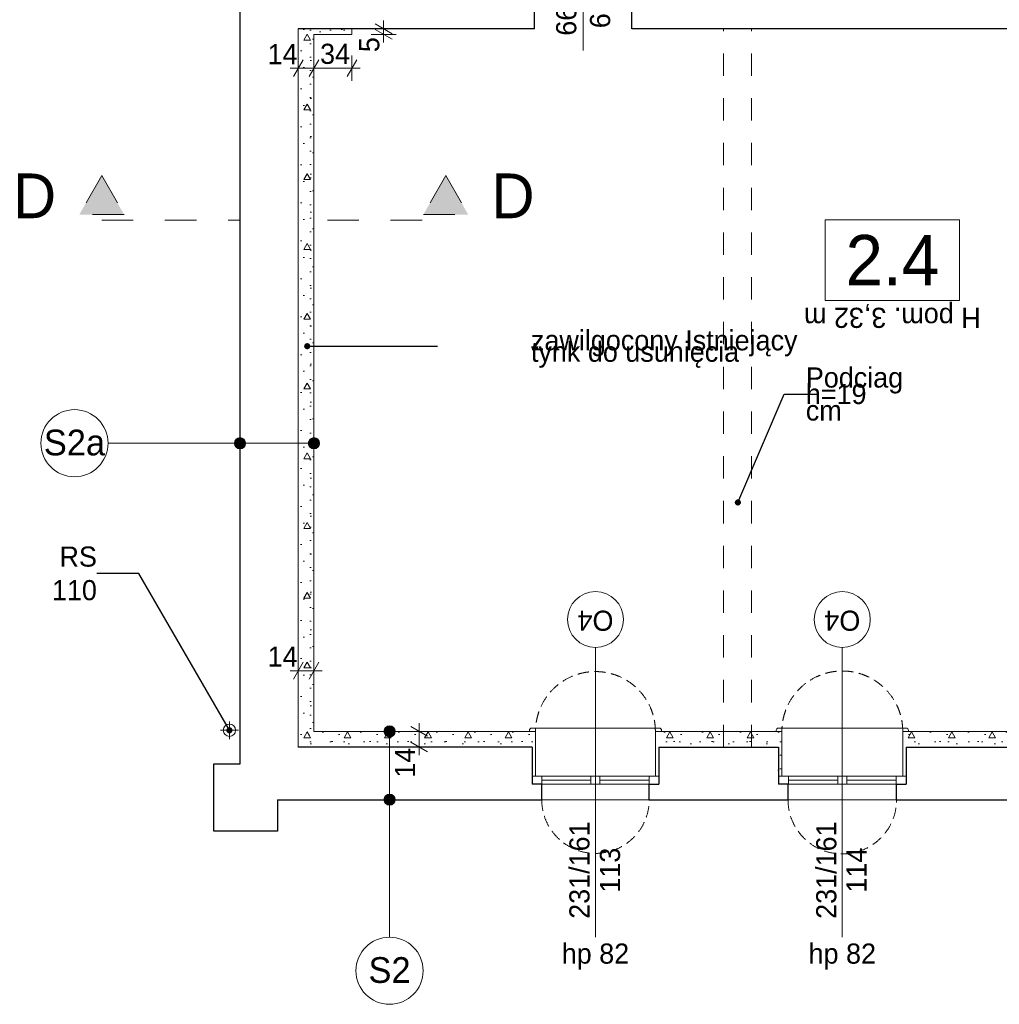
# Model space of a CAD drawing. Extents: x -145259 to -66341, y -2316 to 227384.
# Tile 70 of 143: x -129077 to -120326, y 125755 to 134555. Entities that reach past the tile are written whole.
import ezdxf

# ---------------------------------------------------------------- set-up
doc = ezdxf.new("R2010")
doc.units = 0
doc.header["$MEASUREMENT"] = 0
for name, pattern in [('Dashed', [564.444447, 282.222223, -282.222223]), ('Krawędzie ukryte', [150, 100, -50]), ('Przerywana', [400, 200, -200])]:
    doc.linetypes.add(name, pattern=pattern)
for name, color, linetype in [('Arch ocieplenie', 7, 'Continuous'), ('Arch opisy', 7, 'Continuous'), ('Arch wymiary', 7, 'Continuous')]:
    doc.layers.add(name, color=color, linetype=linetype)
for name, color, linetype, lineweight in [('Arch ocieplenie_Nr_Pióra__21', 7, 'Continuous', 13), ('Arch opisy okien_Nr_Pióra__21', 7, 'Continuous', 13), ('Arch opisy_Nr_Pióra__1', 7, 'Continuous', 25), ('Arch opisy_Nr_Pióra__21', 7, 'Continuous', 13), ('arch przekroje_Nr_Pióra__21', 7, 'Continuous', 13), ('arch przekroje_Nr_Pióra__5', 7, 'Continuous', 13), ('Arch wymiary_Nr_Pióra__21', 7, 'Continuous', 13), ('Arch wymiary_Nr_Pióra__5', 7, 'Continuous', 13), ('INWENT ODWODNIENIE_Nr_Pióra__21', 7, 'Continuous', 13), ('INWENT OPISY_Nr_Pióra__21', 7, 'Continuous', 13), ('INWENT STROPY_Nr_Pióra__21', 7, 'Continuous', 13), ('INWENT. OKNA_Nr_Pióra__21', 7, 'Continuous', 13), ('INWENT.ŚCIANY_Nr_Pióra__1', 7, 'Continuous', 25), ('INWENT.ŚCIANY_Nr_Pióra__20', 1, 'Continuous', 20), ('INWENT.ŚCIANY_Nr_Pióra__21', 7, 'Continuous', 13)]:
    doc.layers.add(name, color=color, linetype=linetype, lineweight=lineweight)
doc.layers.add('Arch opisy_Nr_Pióra__3', color=7, linetype='Continuous', lineweight=20, true_color=0xff6600)
doc.styles.add('GENERATED_STYLE_1', font='txt')
doc.styles.add('GENERATED_STYLE_4', font='txt')
doc.styles.add('GENERATED_STYLE_5', font='txt')
doc.styles.add('GENERATED_STYLE_6', font='txt')
doc.styles.add('GENERATED_STYLE_7', font='txt')
doc.styles.add('GENERATED_STYLE_8', font='txt')
doc.dimstyles.new('GENERATED_STYLE__1', dxfattribs={"dimtxt": 179.999995, "dimasz": 114, "dimexe": 0.18, "dimexo": 0, "dimgap": 0.09, "dimtad": 1, "dimdec": 0, "dimlfac": 0.1, "dimzin": 0, "dimdsep": 46, "dimtxsty": 'GENERATED_STYLE_1', "dimblk": 'ARROWHEAD_2', "dimblk1": 'ARROWHEAD_2', "dimblk2": 'ARROWHEAD_2', "dimcen": 0.09, "dimclrd": 7, "dimclre": 7, "dimclrt": 7, "dimazin": 0, "dimtfac": 1, "dimtdec": 4, "dimtmove": 0, "dimatfit": 3, "dimfxl": 0, "dimtolj": 1, "dimtzin": 0, "dimarcsym": 0})
doc.dimstyles.new('GENERATED_STYLE__2', dxfattribs={"dimtxt": 179.999995, "dimasz": 114, "dimexe": 0.18, "dimexo": 0, "dimgap": 0.09, "dimtad": 1, "dimtih": 1, "dimtoh": 1, "dimdec": 0, "dimlfac": 0.1, "dimzin": 0, "dimdsep": 46, "dimtxsty": 'GENERATED_STYLE_1', "dimblk": 'ARROWHEAD_2', "dimblk1": 'ARROWHEAD_2', "dimblk2": 'ARROWHEAD_2', "dimcen": 0.09, "dimclrd": 7, "dimclre": 7, "dimclrt": 7, "dimazin": 0, "dimtfac": 1, "dimtdec": 4, "dimtmove": 0, "dimatfit": 3, "dimfxl": 0, "dimtolj": 1, "dimtzin": 0, "dimarcsym": 0})
doc.dimstyles.new('GENERATED_STYLE__9', dxfattribs={"dimtxt": 0.18, "dimasz": 109.44, "dimexe": 0.18, "dimexo": 0.0625, "dimgap": 0.09, "dimtad": 0, "dimtih": 1, "dimtoh": 1, "dimdec": 4, "dimzin": 0, "dimdsep": 46, "dimcen": 0.09, "dimadec": 0, "dimazin": 0, "dimtfac": 1, "dimtdec": 4, "dimtmove": 0, "dimatfit": 3, "dimldrblk": 'ARROWHEAD_11', "dimfxl": 0, "dimtolj": 1, "dimtzin": 0, "dimarcsym": 0})
pattern_1 = [(0, (0, 0), (0, 623.5383), [60, -300]), (0, (180, 311.8), (0, 623.5383), [60, -300]), (60, (0, 0), (-540, 311.7692), [60, -300]), (60, (360, 0), (-540, 311.7692), [60, -300]), (120, (60, 0), (540, 311.7692), [60, -300]), (120, (420, 0), (540, 311.7692), [60, -300]), (0, (0, 60), (0, 120.000005), [0, -120, 0, -180.00001]), (45, (60, 60), (-84.85282, 84.85282), [0, -90, 0, -150.000006])]

# ---------------------------------------------------------------- blocks, each defined once
blk = doc.blocks.new('Ściana_534', base_point=(-124498.7, 128053.6))
at = {"layer": 'Arch ocieplenie_Nr_Pióra__21', "linetype": 'Continuous'}
h = blk.add_hatch(dxfattribs=at)
h.set_pattern_fill('Structural_Concrete', color=256, style=0, pattern_type=2)
h.set_pattern_definition(pattern_1)
h.paths.add_polyline_path([(-124498.7, 128053.6), (-124498.7, 127793.6), (-124468.7, 127793.6), (-124468.7, 128193.6)], flags=0)
for p, q in [((-124468.7, 127793.6), (-124468.7, 128193.6)), ((-124498.7, 128053.6), (-124498.7, 127793.6)), ((-124498.7, 127793.6), (-124468.7, 127793.6))]:
    blk.add_line(p, q, dxfattribs=at)
blk = doc.blocks.new('Ściana_535', base_point=(-123368.7, 128053.6))
at = {"layer": 'Arch ocieplenie_Nr_Pióra__21', "linetype": 'Continuous'}
h = blk.add_hatch(dxfattribs=at)
h.set_pattern_fill('Structural_Concrete', color=256, style=0, pattern_type=2)
h.set_pattern_definition(pattern_1)
h.paths.add_polyline_path([(-123398.7, 128193.6), (-123398.7, 127793.6), (-123368.7, 127793.6), (-123368.7, 128053.6)], flags=0)
for p, q in [((-123398.7, 128193.6), (-123398.7, 127793.6)), ((-123368.7, 127793.6), (-123368.7, 128053.6)), ((-123398.7, 127793.6), (-123368.7, 127793.6))]:
    blk.add_line(p, q, dxfattribs=at)
blk = doc.blocks.new('Ściana_536', base_point=(-122298.7, 128053.6))
at = {"layer": 'Arch ocieplenie_Nr_Pióra__21', "linetype": 'Continuous'}
h = blk.add_hatch(dxfattribs=at)
h.set_pattern_fill('Structural_Concrete', color=256, style=0, pattern_type=2)
h.set_pattern_definition(pattern_1)
h.paths.add_polyline_path([(-122298.7, 128053.6), (-122298.7, 127793.6), (-122268.7, 127793.6), (-122268.7, 128193.6)], flags=0)
for p, q in [((-122268.7, 127793.6), (-122268.7, 128193.6)), ((-122298.7, 128053.6), (-122298.7, 127793.6)), ((-122298.7, 127793.6), (-122268.7, 127793.6))]:
    blk.add_line(p, q, dxfattribs=at)
blk = doc.blocks.new('Ściana_537', base_point=(-121158.7, 128053.6))
at = {"layer": 'Arch ocieplenie_Nr_Pióra__21', "linetype": 'Continuous'}
h = blk.add_hatch(dxfattribs=at)
h.set_pattern_fill('Structural_Concrete', color=256, style=0, pattern_type=2)
h.set_pattern_definition(pattern_1)
h.paths.add_polyline_path([(-121188.7, 128193.6), (-121188.7, 127793.6), (-121158.7, 127793.6), (-121158.7, 128053.6)], flags=0)
for p, q in [((-121188.7, 128193.6), (-121188.7, 127793.6)), ((-121158.7, 127793.6), (-121158.7, 128053.6)), ((-121188.7, 127793.6), (-121158.7, 127793.6))]:
    blk.add_line(p, q, dxfattribs=at)
blk = doc.blocks.new('Ściana_568', base_point=(-126588.7, 134473.6))
at = {"layer": 'Arch ocieplenie_Nr_Pióra__21', "linetype": 'Continuous'}
h = blk.add_hatch(dxfattribs=at)
h.set_pattern_fill('Structural_Concrete', color=256, style=0, pattern_type=2)
h.set_pattern_definition(pattern_1)
h.paths.add_polyline_path([(-126448.7, 134423.6), (-126108.7, 134423.6), (-126108.7, 134473.6), (-126588.7, 134473.6)], flags=0)
for p, q in [((-126108.7, 134473.6), (-126588.7, 134473.6)), ((-126448.7, 134423.6), (-126108.7, 134423.6)), ((-126108.7, 134423.6), (-126108.7, 134473.6))]:
    blk.add_line(p, q, dxfattribs=at)
blk = doc.blocks.new('Ściana_572', base_point=(-126588.7, 134473.6))
at = {"layer": 'Arch ocieplenie_Nr_Pióra__21', "linetype": 'Continuous'}
h = blk.add_hatch(dxfattribs=at)
h.set_pattern_fill('Structural_Concrete', color=256, style=0, pattern_type=2)
h.set_pattern_definition(pattern_1)
h.paths.add_polyline_path([(-126588.7, 134473.6), (-126588.7, 128053.6), (-126448.7, 128193.6), (-126448.7, 134423.6)], flags=0)
for p, q in [((-126588.7, 134473.6), (-126588.7, 128053.6)), ((-126448.7, 128193.6), (-126448.7, 134423.6))]:
    blk.add_line(p, q, dxfattribs=at)
blk = doc.blocks.new('Ściana_573', base_point=(-126588.7, 128053.6))
at = {"layer": 'Arch ocieplenie_Nr_Pióra__21', "linetype": 'Continuous'}
h = blk.add_hatch(dxfattribs=at)
h.set_pattern_fill('Structural_Concrete', color=256, style=0, pattern_type=2)
h.set_pattern_definition(pattern_1)
h.paths.add_polyline_path([(-126588.7, 128053.6), (-124498.7, 128053.6), (-124468.7, 128193.6), (-126448.7, 128193.6)], flags=0)
for p, q in [((-124468.7, 128193.6), (-126448.7, 128193.6)), ((-126588.7, 128053.6), (-124498.7, 128053.6))]:
    blk.add_line(p, q, dxfattribs=at)
blk = doc.blocks.new('Ściana_574', base_point=(-123368.7, 128053.6))
at = {"layer": 'Arch ocieplenie_Nr_Pióra__21', "linetype": 'Continuous'}
h = blk.add_hatch(dxfattribs=at)
h.set_pattern_fill('Structural_Concrete', color=256, style=0, pattern_type=2)
h.set_pattern_definition(pattern_1)
h.paths.add_polyline_path([(-123368.7, 128053.6), (-122298.7, 128053.6), (-122268.7, 128193.6), (-123398.7, 128193.6)], flags=0)
for p, q in [((-122268.7, 128193.6), (-123398.7, 128193.6)), ((-123368.7, 128053.6), (-122298.7, 128053.6))]:
    blk.add_line(p, q, dxfattribs=at)
blk = doc.blocks.new('Ściana_575', base_point=(-121158.7, 128053.6))
at = {"layer": 'Arch ocieplenie_Nr_Pióra__21', "linetype": 'Continuous'}
h = blk.add_hatch(dxfattribs=at)
h.set_pattern_fill('Structural_Concrete', color=256, style=0, pattern_type=2)
h.set_pattern_definition(pattern_1)
h.paths.add_polyline_path([(-121158.7, 128053.6), (-120058.7, 128053.6), (-120028.7, 128193.6), (-121188.7, 128193.6)], flags=0)
for p, q in [((-120028.7, 128193.6), (-121188.7, 128193.6)), ((-121158.7, 128053.6), (-120058.7, 128053.6))]:
    blk.add_line(p, q, dxfattribs=at)
blk = doc.blocks.new('Linia_76', base_point=(-126448.7, 130769.7))
at = {"layer": 'Arch opisy_Nr_Pióra__21', "linetype": 'Continuous'}
for points in [[(-127058.7, 130769.7), (-127062.5, 130788.8), (-127073.4, 130805.1), (-127089.6, 130815.9), (-127108.7, 130819.7), (-127127.9, 130815.9), (-127144.1, 130805.1), (-127154.9, 130788.8), (-127158.7, 130769.7), (-127154.9, 130750.6), (-127144.1, 130734.3), (-127127.9, 130723.5), (-127108.7, 130719.7), (-127089.6, 130723.5), (-127073.4, 130734.3), (-127062.5, 130750.6)], [(-126398.7, 130769.7), (-126402.5, 130788.8), (-126413.4, 130805.1), (-126429.6, 130815.9), (-126448.7, 130819.7), (-126467.9, 130815.9), (-126484.1, 130805.1), (-126494.9, 130788.8), (-126498.7, 130769.7), (-126494.9, 130750.6), (-126484.1, 130734.3), (-126467.9, 130723.5), (-126448.7, 130719.7), (-126429.6, 130723.5), (-126413.4, 130734.3), (-126402.5, 130750.6)]]:
    blk.add_hatch(color=256, dxfattribs=at).paths.add_polyline_path(points, flags=0)
blk.add_line((-126498.7, 130769.7), (-127058.7, 130769.7), dxfattribs=at)
for centre in [(-127108.7, 130769.7), (-126448.7, 130769.7)]:
    blk.add_circle(centre, 50, dxfattribs=at)
blk = doc.blocks.new('Linia_77', base_point=(-127108.7, 130769.7))
at = {"layer": 'Arch opisy_Nr_Pióra__21', "linetype": 'Continuous'}
blk.add_line((-127108.7, 130769.7), (-128287.8, 130769.7), dxfattribs=at)
blk.add_circle((-128587.8, 130769.7), 300, dxfattribs=at)
blk = doc.blocks.new('Linia_80', base_point=(-125773.1, 127583.6))
at = {"layer": 'Arch opisy_Nr_Pióra__21', "linetype": 'Continuous'}
blk.add_line((-125773.1, 127583.6), (-125773.1, 126354.6), dxfattribs=at)
blk.add_circle((-125773.1, 126054.6), 300, dxfattribs=at)
blk = doc.blocks.new('Linia_81', base_point=(-125773.1, 128193.6))
at = {"layer": 'Arch opisy_Nr_Pióra__21', "linetype": 'Continuous'}
for points in [[(-125723.1, 128193.6), (-125726.9, 128212.7), (-125737.8, 128229), (-125754, 128239.8), (-125773.1, 128243.6), (-125792.3, 128239.8), (-125808.5, 128229), (-125819.3, 128212.7), (-125823.1, 128193.6), (-125819.3, 128174.5), (-125808.5, 128158.2), (-125792.3, 128147.4), (-125773.1, 128143.6), (-125754, 128147.4), (-125737.8, 128158.2), (-125726.9, 128174.5)], [(-125723.1, 127583.6), (-125726.9, 127602.7), (-125737.8, 127619), (-125754, 127629.8), (-125773.1, 127633.6), (-125792.3, 127629.8), (-125808.5, 127619), (-125819.3, 127602.7), (-125823.1, 127583.6), (-125819.3, 127564.5), (-125808.5, 127548.2), (-125792.3, 127537.4), (-125773.1, 127533.6), (-125754, 127537.4), (-125737.8, 127548.2), (-125726.9, 127564.5)]]:
    blk.add_hatch(color=256, dxfattribs=at).paths.add_polyline_path(points, flags=0)
blk.add_line((-125773.1, 128143.6), (-125773.1, 127633.6), dxfattribs=at)
for centre in [(-125773.1, 128193.6), (-125773.1, 127583.6)]:
    blk.add_circle(centre, 50, dxfattribs=at)
blk = doc.blocks.new('*D1542')
at = {"layer": 'Arch wymiary_Nr_Pióra__5', "linetype": 'Continuous'}
for p, q in [((-125434.4, 128150.3), (-125584.4, 128236.9)), ((-125509.4, 128193.6), (-125509.4, 128267)), ((-125396.9, 128193.6), (-125621.9, 128193.6)), ((-125509.4, 128053.6), (-125509.4, 128193.6)), ((-125396.9, 128053.6), (-125621.9, 128053.6)), ((-125584.4, 128096.9), (-125434.4, 128010.3)), ((-125509.4, 127980.3), (-125509.4, 128053.6))]:
    blk.add_line(p, q, dxfattribs=at)
at = {"layer": 'Arch wymiary_Nr_Pióra__21', "insert": (-125545.4, 127779.9), "char_height": 180, "attachment_point": 7, "rotation": 90, "style": 'GENERATED_STYLE_1'}
blk.add_mtext('{14}', dxfattribs=at)
blk = doc.blocks.new('ARROWHEAD_2')
at = {"color": 0, "linetype": 'Continuous', "lineweight": 0}
for p, q in [((0, 0), (-1, 0)), ((-0.378, -0.655), (0.378, 0.655))]:
    blk.add_line(p, q, dxfattribs=at)
blk = doc.blocks.new('*D1543')
at = {"layer": 'Arch wymiary_Nr_Pióra__5', "linetype": 'Continuous'}
for p, q in [((-126588.7, 128624.1), (-126588.7, 128849.1)), ((-126448.7, 128624.1), (-126448.7, 128849.1)), ((-126545.4, 128811.6), (-126632, 128661.6)), ((-126492, 128661.6), (-126405.4, 128811.6)), ((-126662.1, 128736.6), (-126588.7, 128736.6)), ((-126588.7, 128736.6), (-126448.7, 128736.6)), ((-126448.7, 128736.6), (-126375.4, 128736.6))]:
    blk.add_line(p, q, dxfattribs=at)
at = {"layer": 'Arch wymiary_Nr_Pióra__21', "insert": (-126862.5, 128772.6), "char_height": 180, "attachment_point": 7, "style": 'GENERATED_STYLE_1'}
blk.add_mtext('{14}', dxfattribs=at)
blk = doc.blocks.new('*D1544')
at = {"layer": 'Arch wymiary_Nr_Pióra__5', "linetype": 'Continuous'}
for p, q in [((-126588.7, 134009.2), (-126588.7, 134234.2)), ((-126448.7, 134009.2), (-126448.7, 134234.2)), ((-126545.4, 134196.7), (-126632, 134046.7)), ((-126405.4, 134196.7), (-126492, 134046.7)), ((-126662.1, 134121.7), (-126588.7, 134121.7)), ((-126588.7, 134121.7), (-126448.7, 134121.7))]:
    blk.add_line(p, q, dxfattribs=at)
at = {"layer": 'Arch wymiary_Nr_Pióra__21', "char_height": 180, "attachment_point": 7, "style": 'GENERATED_STYLE_1'}
for s, insert in [('{14}', (-126862.5, 134157.7)), ('{34}', (-126393.9, 134157.7))]:
    blk.add_mtext(s, dxfattribs=dict(at, insert=insert))
blk = doc.blocks.new('*D1545')
at = {"layer": 'Arch wymiary_Nr_Pióra__5', "linetype": 'Continuous'}
for p, q in [((-126448.7, 134009.2), (-126448.7, 134234.2)), ((-126108.7, 134009.2), (-126108.7, 134234.2)), ((-126405.4, 134196.7), (-126492, 134046.7)), ((-126152, 134046.7), (-126065.4, 134196.7)), ((-126448.7, 134121.7), (-126108.7, 134121.7)), ((-126108.7, 134121.7), (-126035.4, 134121.7))]:
    blk.add_line(p, q, dxfattribs=at)
at = {"layer": 'Arch wymiary_Nr_Pióra__21', "char_height": 180, "attachment_point": 7, "style": 'GENERATED_STYLE_1'}
for s, insert in [('{14}', (-126862.5, 134157.7)), ('{34}', (-126393.9, 134157.7))]:
    blk.add_mtext(s, dxfattribs=dict(at, insert=insert))
blk = doc.blocks.new('*D1546')
at = {"layer": 'Arch wymiary_Nr_Pióra__5', "linetype": 'Continuous'}
for p, q in [((-125901.1, 134516.9), (-125751.1, 134430.3)), ((-125826.1, 134473.6), (-125826.1, 134547)), ((-125713.6, 134473.6), (-125938.6, 134473.6)), ((-125713.6, 134423.6), (-125938.6, 134423.6)), ((-125751.1, 134380.3), (-125901.1, 134466.9)), ((-125826.1, 134423.6), (-125826.1, 134473.6)), ((-125826.1, 134350.3), (-125826.1, 134423.6))]:
    blk.add_line(p, q, dxfattribs=at)
at = {"layer": 'Arch wymiary_Nr_Pióra__21', "insert": (-125862.1, 134265.1), "char_height": 180, "attachment_point": 7, "rotation": 90, "style": 'GENERATED_STYLE_1'}
blk.add_mtext('{5}', dxfattribs=at)
blk = doc.blocks.new('ARROWHEAD_11')
at = {"color": 0, "linetype": 'Continuous', "lineweight": 0}
blk.add_line((0, 0), (-1, 0), dxfattribs=at)
at = {"color": 0, "linetype": 'Continuous', "lineweight": 0, "const_width": 0.25, "flags": 128}
blk.add_lwpolyline([(-0.125, 0, 1), (0.125, 0, 1)], format="xyb", close=True, dxfattribs=at)

msp = doc.modelspace()

# ---------------------------------------------------------------- hatches: boundary and pattern name
at = {"layer": 'arch przekroje_Nr_Pióra__5', "linetype": 'Continuous'}
for points in [[(-128544.4, 132813.6), (-128144.4, 132813.6), (-128344.4, 133163.6)], [(-125070.8, 132813.6), (-125470.8, 132813.6), (-125270.8, 133163.6)]]:
    msp.add_hatch(color=256, dxfattribs=at).paths.add_polyline_path(points, flags=0)

# ---------------------------------------------------------------- linework, layer by layer
at = {"layer": 'Arch opisy okien_Nr_Pióra__21', "linetype": 'Continuous'}
for centre in [(-123933.7, 129193.6), (-121728.7, 129193.6)]:
    msp.add_circle(centre, 250, dxfattribs=at)
at = {"layer": 'Arch opisy_Nr_Pióra__21', "linetype": 'Continuous'}
for p, q in [((-120681.5, 132766.4), (-121881.5, 132766.4)), ((-121881.5, 132766.4), (-121881.5, 132046.4)), ((-120681.5, 132046.4), (-120681.5, 132766.4)), ((-121881.5, 132046.4), (-120681.5, 132046.4))]:
    msp.add_line(p, q, dxfattribs=at)
at = {"layer": 'arch przekroje_Nr_Pióra__5', "linetype": 'Dashed'}
for p, q in [((-128344.4, 133163.6), (-128544.4, 132813.6)), ((-128344.4, 133163.6), (-128144.4, 132813.6)), ((-125270.8, 133163.6), (-125470.8, 132813.6)), ((-125270.8, 133163.6), (-125070.8, 132813.6)), ((-128144.4, 132813.6), (-128544.4, 132813.6)), ((-125470.8, 132813.6), (-125070.8, 132813.6)), ((-128344.4, 132763.6), (-127108.7, 132763.6)), ((-126328.7, 132763.6), (-125270.8, 132763.6))]:
    msp.add_line(p, q, dxfattribs=at)
at = {"layer": 'INWENT ODWODNIENIE_Nr_Pióra__21', "linetype": 'Continuous'}
for p, q in [((-127203.7, 128123.6), (-127203.7, 128283.6)), ((-127283.7, 128203.6), (-127123.7, 128203.6))]:
    msp.add_line(p, q, dxfattribs=at)
msp.add_circle((-127203.7, 128203.6), 55, dxfattribs=at)
at = {"layer": 'INWENT OPISY_Nr_Pióra__21', "linetype": 'Continuous'}
for p, q in [((-124043.7, 134948.6), (-124043.7, 134278.6)), ((-123933.7, 128943.6), (-123933.7, 126353.6)), ((-121728.7, 128943.6), (-121728.7, 126353.6))]:
    msp.add_line(p, q, dxfattribs=at)
at = {"layer": 'INWENT STROPY_Nr_Pióra__21', "linetype": 'Przerywana'}
for p, q in [((-122788.7, 128053.6), (-122788.7, 134473.6)), ((-122538.7, 128053.6), (-122538.7, 134473.6))]:
    msp.add_line(p, q, dxfattribs=at)
at = {"layer": 'INWENT. OKNA_Nr_Pióra__21', "linetype": 'Continuous'}
for p, q in [((-124523.7, 128203.6), (-124523.7, 128193.6)), ((-123363.7, 128223.6), (-124503.7, 128223.6)), ((-123343.7, 128203.6), (-123343.7, 128193.6)), ((-122318.7, 128203.6), (-122318.7, 128193.6)), ((-121158.7, 128223.6), (-122298.7, 128223.6)), ((-121138.7, 128203.6), (-121138.7, 128193.6)), ((-124493.7, 127793.6), (-123373.7, 127793.6)), ((-124413.7, 127723.6), (-124413.7, 127793.6)), ((-123973.7, 127723.6), (-123973.7, 127793.6)), ((-123893.7, 127723.6), (-123893.7, 127793.6)), ((-123453.7, 127723.6), (-123453.7, 127793.6)), ((-122288.7, 127793.6), (-121168.7, 127793.6)), ((-122208.7, 127723.6), (-122208.7, 127793.6)), ((-121768.7, 127723.6), (-121768.7, 127793.6)), ((-121688.7, 127723.6), (-121688.7, 127793.6)), ((-121248.7, 127723.6), (-121248.7, 127793.6)), ((-123373.7, 127723.6), (-124493.7, 127723.6)), ((-124413.7, 127758.6), (-123973.7, 127758.6)), ((-123893.7, 127758.6), (-123453.7, 127758.6)), ((-121168.7, 127723.6), (-122288.7, 127723.6)), ((-122208.7, 127758.6), (-121768.7, 127758.6)), ((-121688.7, 127758.6), (-121248.7, 127758.6))]:
    msp.add_line(p, q, dxfattribs=at)
for centre, start, end in [((-124503.7, 128203.6), 90, 180), ((-123363.7, 128203.6), 0, 90), ((-122298.7, 128203.6), 90, 180), ((-121158.7, 128203.6), 0, 90)]:
    msp.add_arc(centre, 20, start, end, dxfattribs=at)
at = {"layer": 'INWENT.ŚCIANY_Nr_Pióra__1', "linetype": 'Continuous'}
for p, q in [((-127108.7, 127903.6), (-127108.7, 141143.6)), ((-124478.7, 134473.6), (-124478.7, 134733.6)), ((-123608.7, 134473.6), (-123608.7, 134733.6)), ((-124478.7, 134473.6), (-126588.7, 134473.6)), ((-119108.7, 134473.6), (-123608.7, 134473.6)), ((-124498.7, 128053.6), (-126588.7, 128053.6)), ((-124498.7, 128053.6), (-124498.7, 127723.6)), ((-123368.7, 128053.6), (-123368.7, 127723.6)), ((-123368.7, 128053.6), (-122298.7, 128053.6)), ((-122298.7, 128053.6), (-122298.7, 127723.6)), ((-121158.7, 128053.6), (-121158.7, 127723.6)), ((-121158.7, 128053.6), (-120058.7, 128053.6)), ((-127343.7, 127303.6), (-127343.7, 127903.6)), ((-127343.7, 127903.6), (-127108.7, 127903.6)), ((-124413.7, 127723.6), (-124498.7, 127723.6)), ((-124413.7, 127583.6), (-124413.7, 127723.6)), ((-123453.7, 127583.6), (-123453.7, 127723.6)), ((-123453.7, 127723.6), (-123368.7, 127723.6)), ((-122213.7, 127723.6), (-122298.7, 127723.6)), ((-122213.7, 127583.6), (-122213.7, 127723.6)), ((-121243.7, 127583.6), (-121243.7, 127723.6)), ((-121243.7, 127723.6), (-121158.7, 127723.6)), ((-126773.7, 127583.6), (-126773.7, 127303.6)), ((-126773.7, 127583.6), (-124413.7, 127583.6)), ((-123453.7, 127583.6), (-122213.7, 127583.6)), ((-121243.7, 127583.6), (-119973.7, 127583.6)), ((-126773.7, 127303.6), (-127343.7, 127303.6))]:
    msp.add_line(p, q, dxfattribs=at)
at = {"layer": 'INWENT.ŚCIANY_Nr_Pióra__20', "linetype": 'Continuous'}
msp.add_line((-126588.7, 128053.6), (-126588.7, 134473.6), dxfattribs=at)
at = {"layer": 'INWENT.ŚCIANY_Nr_Pióra__21', "linetype": 'Continuous'}
for p, q in [((-124413.7, 127583.6), (-123453.7, 127583.6)), ((-122213.7, 127583.6), (-121243.7, 127583.6))]:
    msp.add_line(p, q, dxfattribs=at)
at = {"layer": 'INWENT.ŚCIANY_Nr_Pióra__21', "linetype": 'Krawędzie ukryte'}
for centre, radius, start, end in [((-123933.7, 128193.6), 535, 0, 180), ((-121728.7, 128193.6), 540, 0, 180), ((-123933.7, 127583.6), 480, 180, 0), ((-121728.7, 127583.6), 485, 180, 0)]:
    msp.add_arc(centre, radius, start, end, dxfattribs=at)

# ---------------------------------------------------------------- block references
at = {"layer": 'Arch ocieplenie'}
for name, p in [('Ściana_568', (-126588.7, 134473.6)), ('Ściana_572', (-126588.7, 134473.6)), ('Ściana_573', (-126588.7, 128053.6)), ('Ściana_534', (-124498.7, 128053.6)), ('Ściana_535', (-123368.7, 128053.6)), ('Ściana_574', (-123368.7, 128053.6)), ('Ściana_536', (-122298.7, 128053.6)), ('Ściana_537', (-121158.7, 128053.6)), ('Ściana_575', (-121158.7, 128053.6))]:
    msp.add_blockref(name, p, dxfattribs=at)
at = {"layer": 'Arch opisy', "linetype": 'Continuous'}
for name, p in [('Linia_77', (-127108.7, 130769.7)), ('Linia_76', (-126448.7, 130769.7)), ('Linia_81', (-125773.1, 128193.6)), ('Linia_80', (-125773.1, 127583.6))]:
    msp.add_blockref(name, p, dxfattribs=at)

# ---------------------------------------------------------------- texts
at = {"layer": 'Arch opisy okien_Nr_Pióra__21', "linetype": 'Continuous', "char_height": 180, "attachment_point": 2, "rotation": 180, "style": 'GENERATED_STYLE_8'}
for insert in [(-123933.7, 129093.3), (-121728.7, 129093.3)]:
    msp.add_mtext('{O4}', dxfattribs=dict(at, insert=insert))
at = {"layer": 'Arch opisy_Nr_Pióra__1', "linetype": 'Continuous'}
for s, insert, char_height, attachment_point, style in [('{2.4}', (-121281.5, 132181.4), 450, 8, 'GENERATED_STYLE_5'), ('{S2a}', (-128587.8, 130891.1), 230, 2, 'GENERATED_STYLE_6'), ('{S2}', (-125773.1, 126176), 230, 2, 'GENERATED_STYLE_6')]:
    msp.add_mtext(s, dxfattribs=dict(at, insert=insert, char_height=char_height, attachment_point=attachment_point, style=style))
at = {"layer": 'Arch opisy_Nr_Pióra__3', "linetype": 'Continuous', "insert": (-124510, 131611.4), "char_height": 180, "width": 2297.23, "attachment_point": 4, "line_spacing_factor": 0.340663, "style": 'GENERATED_STYLE_6'}
msp.add_mtext('{zawilgocony Istniejący \\Ptynk do usunięcia}', dxfattribs=at)
at = {"layer": 'arch przekroje_Nr_Pióra__21', "linetype": 'Continuous', "char_height": 400, "attachment_point": 2, "style": 'GENERATED_STYLE_8'}
for insert in [(-128944.4, 133180.8), (-124670.8, 133180.8)]:
    msp.add_mtext('{D}', dxfattribs=dict(at, insert=insert))
at = {"layer": 'INWENT OPISY_Nr_Pióra__21', "linetype": 'Continuous', "char_height": 180, "width": 1346.334, "attachment_point": 2, "style": 'GENERATED_STYLE_7'}
for s, insert, rotation, line_spacing_factor in [('{79\\P199}', (-123802.9, 134613.6), 270, 1.007146), ('{231/161\\P113}', (-124167, 126953.6), 90, 0.908754), ('{231/161\\P114}', (-121962, 126953.6), 90, 0.900338)]:
    msp.add_mtext(s, dxfattribs=dict(at, insert=insert, rotation=rotation, line_spacing_factor=line_spacing_factor))
at = {"layer": 'INWENT OPISY_Nr_Pióra__21', "linetype": 'Continuous', "insert": (-121281.5, 131800.5), "char_height": 180, "attachment_point": 2, "rotation": 180, "style": 'GENERATED_STYLE_7'}
msp.add_mtext('{H pom. 3,32 m}', dxfattribs=at)
at = {"layer": 'INWENT OPISY_Nr_Pióra__21', "linetype": 'Continuous', "insert": (-122054.7, 131208.4), "char_height": 180, "width": 803.012, "attachment_point": 4, "line_spacing_factor": 0.491192, "style": 'GENERATED_STYLE_4'}
msp.add_mtext('{Podciag\\Ph=19 cm}', dxfattribs=at)
at = {"layer": 'INWENT OPISY_Nr_Pióra__21', "linetype": 'Continuous', "insert": (-128387.4, 129605.2), "char_height": 180, "width": 692.895, "attachment_point": 6, "style": 'GENERATED_STYLE_6'}
msp.add_mtext('{RS 110}', dxfattribs=at)
at = {"layer": 'INWENT OPISY_Nr_Pióra__21', "linetype": 'Continuous', "char_height": 180, "attachment_point": 2, "style": 'GENERATED_STYLE_7'}
for insert in [(-123933.7, 126298), (-121728.7, 126298)]:
    msp.add_mtext('{hp 82}', dxfattribs=dict(at, insert=insert))

# ---------------------------------------------------------------- dimensions: what is measured, and where the dimension line sits
at = {"layer": 'Arch wymiary', "linetype": 'Continuous'}
for base, p1, p2, picture, middle in [((-125826.1, 134423.6), (-126348.7, 134423.6), (-126348.7, 134473.6), '*D1546', (-125952.1, 134333.3)), ((-125509.4, 128053.6), (-125543.7, 128053.6), (-125543.7, 128193.6), '*D1542', (-125635.4, 127916.4))]:
    dim = msp.add_linear_dim(base=base, p1=p1, p2=p2, angle=90, dimstyle='GENERATED_STYLE__1', dxfattribs=at)
    dim.commit()
    dim.dimension.update_dxf_attribs({"geometry": picture, "text_midpoint": middle})
for base, p1, p2, picture, middle in [((-126588.7, 134121.7), (-126448.7, 131263.6), (-126108.7, 134423.6), '*D1545', (-126257.3, 134247.7)), ((-126588.7, 134121.7), (-126588.7, 131263.6), (-126448.7, 131263.6), '*D1544', (-126725.9, 134247.7)), ((-126588.7, 128736.6), (-126588.7, 131263.6), (-126448.7, 131263.6), '*D1543', (-126725.9, 128862.6))]:
    dim = msp.add_linear_dim(base=base, p1=p1, p2=p2, dimstyle='GENERATED_STYLE__2', dxfattribs=at)
    dim.commit()
    dim.dimension.update_dxf_attribs({"geometry": picture, "text_midpoint": middle})

# ---------------------------------------------------------------- leaders
at = {"layer": 'Arch opisy_Nr_Pióra__3', "linetype": 'Continuous', "annotation_type": 0, "has_hookline": 1, "hookline_direction": 1, "text_width": 1534.3}
msp.add_leader([(-126508.7, 131637.1), (-125344.9, 131637.1)], dimstyle='GENERATED_STYLE__9', dxfattribs=at)
at = {"layer": 'INWENT OPISY_Nr_Pióra__21', "linetype": 'Continuous', "annotation_type": 0, "has_hookline": 1, "hookline_direction": 1}
for points, text_width in [([(-122661.7, 130240.2), (-122247, 131208.9), (-121944, 131208.9)], 985.7), ([(-127203.7, 128203.6), (-128012.4, 129605.2), (-128387.3, 129605.2)], 437.1)]:
    msp.add_leader(points, dimstyle='GENERATED_STYLE__9', dxfattribs=dict(at, text_width=text_width))

doc.saveas('drawing.dxf')
